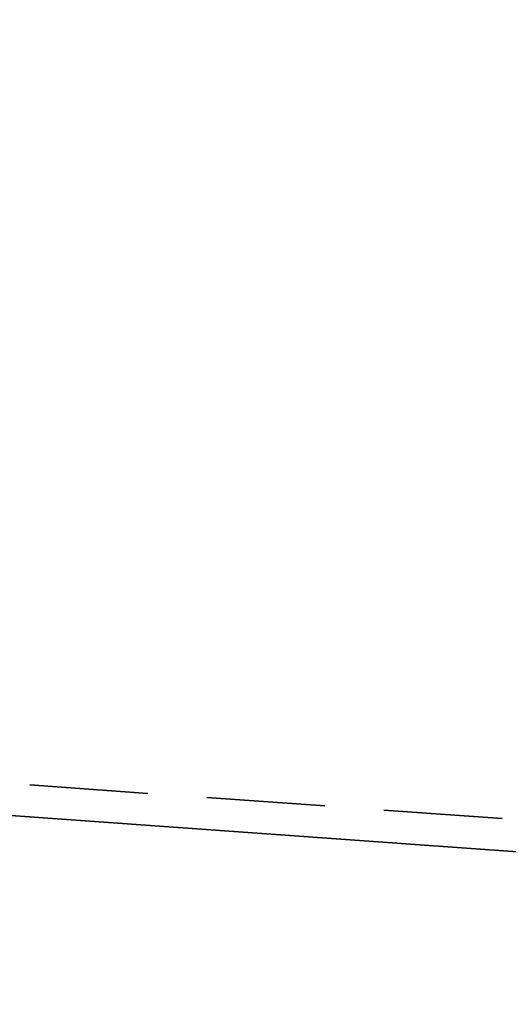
# Model space of a CAD drawing. Header units: centimetres. Extents: x -23924 to 38343, y -27758 to 22869.
# Tile 151 of 256: x 858 to 1015, y -22022 to -21705. Entities that reach past the tile are written whole.
import ezdxf

# ---------------------------------------------------------------- set-up
doc = ezdxf.new("R2010")
doc.units = ezdxf.units.CM
doc.linetypes.add('IS-DASHED', pattern=[19.05, 12.7, -6.35])
doc.layers.add('IS-ct-powrót', color=30, linetype='IS-DASHED', lineweight=35)
doc.layers.add('IS-ct-zasilanie', color=20, linetype='Continuous', lineweight=35)

msp = doc.modelspace()

# ---------------------------------------------------------------- linework, layer by layer
at = {"layer": 'IS-ct-powrót', "ltscale": 3}
msp.add_line((1298.25, -21982.58), (253.73, -21907.91), dxfattribs=at)
at = {"layer": 'IS-ct-zasilanie'}
msp.add_line((1285.06, -21991.93), (243.05, -21917.45), dxfattribs=at)

doc.saveas('drawing.dxf')
